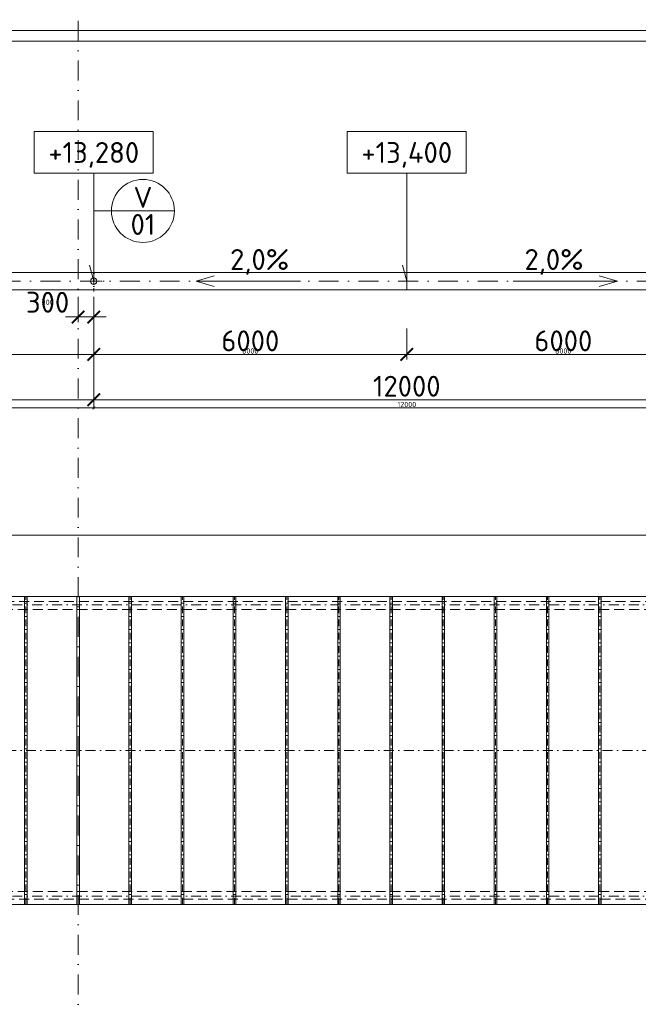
# Model space of a CAD drawing. Header units: millimetres. Extents: x -725694 to 5289369, y -1488057 to 2187451.
# Tile 220 of 256: x 89430 to 101287, y 199431 to 218314. Entities that reach past the tile are written whole.
import ezdxf
from ezdxf.enums import TextEntityAlignment as Align

# ---------------------------------------------------------------- set-up
doc = ezdxf.new("R2010")
doc.units = ezdxf.units.MM
for name, pattern in [('CENTERX2', [101.6, 63.5, -12.7, 12.7, -12.7]), ('DASHDOT', [25.4, 12.7, -6.35, 0, -6.35]), ('ČÁRKOVANÁ', [19.05, 12.7, -6.35])]:
    doc.linetypes.add(name, pattern=pattern)
doc.layers.get('Defpoints').update_dxf_attribs({"color": 8})
for name, color, linetype, lineweight in [('A99_N_kce-pohl', 1, 'Continuous', 9), ('A99_N_koty-200', 5, 'Continuous', 5), ('A99_N_koty-200 @ 200', 5, 'Continuous', 5), ('A99_N_koty-200 @ 50 (2)', 5, 'Continuous', 5), ('A99_N_koty-vysk', 160, 'Continuous', 5), ('A99_N_znaceni 200', 5, 'Continuous', 5), ('A99_S_osy', 1, 'CENTERX2', 5)]:
    doc.layers.add(name, color=color, linetype=linetype, lineweight=lineweight)
doc.styles.add('A99_kota', font='isocpeur.ttf', dxfattribs={"height": 2})
doc.styles.add('A99_popis', font='isocpeur.ttf')
doc.styles.add('ad_popis 100', font='isocpeur.ttf', dxfattribs={"height": 200})
doc.dimstyles.new('A99_kota_200 new', dxfattribs={"dimscale": 200, "dimtxt": 2, "dimasz": 1.2, "dimexe": 0.5, "dimexo": 1.5, "dimgap": 0.3, "dimtad": 1, "dimdec": 0, "dimzin": 3, "dimdsep": 46, "dimtxsty": 'A99_kota', "dimblk": 'ARCHTICK', "dimcen": 2.5, "dimazin": 2, "dimtfac": 0.75, "dimtdec": 0, "dimtmove": 2, "dimatfit": 0, "dimfxl": 0, "dimtolj": 1, "dimtzin": 0, "dimlwd": 5, "dimlwe": 5, "dimarcsym": 0})

# ---------------------------------------------------------------- blocks, each defined once
blk = doc.blocks.new('_ArchTick')
at = {"color": 0, "linetype": 'ByBlock', "const_width": 0.15}
blk.add_lwpolyline([(-0.5, -0.5), (0.5, 0.5)], dxfattribs=at)
blk = doc.blocks.new('*D4623')
at = {"layer": 'A99_N_koty-200', "color": 0, "linetype": 'Continuous', "lineweight": 5, "transparency": 16777216}
for p, q in [((5860, 218105), (5860, 218205)), ((5860, 218105), (138440, 218105)), ((138440, 218105), (138440, 218205))]:
    blk.add_line(p, q, dxfattribs=at)
at = {"layer": 'Defpoints', "color": 0, "linetype": 'Continuous', "lineweight": 0, "transparency": 16777216}
for p in [(138440, 218105), (138440, 218105), (5860, 217900)]:
    blk.add_point(p, dxfattribs=at)
at = {"layer": 'A99_N_koty-200', "color": 0, "linetype": 'Continuous', "lineweight": 5, "transparency": 16777216, "xscale": 240, "yscale": 240, "zscale": 240, "rotation": 180}
blk.add_blockref('_ArchTick', (5860, 218105), dxfattribs=at)
at = {"layer": 'A99_N_koty-200', "color": 0, "linetype": 'Continuous', "lineweight": 5, "transparency": 16777216, "xscale": 240, "yscale": 240, "zscale": 240}
blk.add_blockref('_ArchTick', (138440, 218105), dxfattribs=at)
at = {"layer": 'A99_N_koty-200', "color": 0, "linetype": 'Continuous', "transparency": 16777216, "insert": (76950, 218405), "char_height": 400, "attachment_point": 5, "style": 'A99_kota'}
blk.add_mtext('\\A1;132580', dxfattribs=at)
blk = doc.blocks.new('*D4624')
at = {"layer": 'A99_N_koty-200', "color": 0, "linetype": 'Continuous', "lineweight": 5, "transparency": 16777216}
for p, q in [((5860, 217900), (5860, 217925)), ((138440, 218030), (138440, 217875)), ((5860, 217900), (138440, 217900))]:
    blk.add_line(p, q, dxfattribs=at)
at = {"layer": 'Defpoints', "color": 0, "linetype": 'Continuous', "lineweight": 0, "transparency": 16777216}
for p in [(138440, 218105), (5860, 217900), (138440, 217900)]:
    blk.add_point(p, dxfattribs=at)
at = {"layer": 'A99_N_koty-200', "color": 0, "linetype": 'Continuous', "lineweight": 5, "transparency": 16777216, "xscale": 60, "yscale": 60, "zscale": 60, "rotation": 180}
blk.add_blockref('_ArchTick', (5860, 217900), dxfattribs=at)
at = {"layer": 'A99_N_koty-200', "color": 0, "linetype": 'Continuous', "lineweight": 5, "transparency": 16777216, "xscale": 60, "yscale": 60, "zscale": 60}
blk.add_blockref('_ArchTick', (138440, 217900), dxfattribs=at)
at = {"layer": 'A99_N_koty-200', "color": 0, "linetype": 'Continuous', "transparency": 16777216, "insert": (72150, 217965), "char_height": 100, "attachment_point": 5, "style": 'A99_kota'}
blk.add_mtext('\\A1;132580', dxfattribs=at)
blk = doc.blocks.new('*D5140')
at = {"layer": 'A99_N_koty-200', "color": 0, "linetype": 'Continuous', "lineweight": 5, "transparency": 16777216}
for p, q in [((90550, 213000), (90550, 212512.5)), ((90850, 213000), (90850, 212512.5)), ((90550, 212612.5), (90310, 212612.5)), ((90550, 212612.5), (90850, 212612.5)), ((90850, 212612.5), (91090, 212612.5))]:
    blk.add_line(p, q, dxfattribs=at)
at = {"layer": 'Defpoints', "color": 0, "linetype": 'Continuous', "lineweight": 0, "transparency": 16777216}
for p in [(90550, 213300), (90850, 213300), (90850, 212612.5)]:
    blk.add_point(p, dxfattribs=at)
at = {"layer": 'A99_N_koty-200', "color": 0, "linetype": 'Continuous', "lineweight": 5, "transparency": 16777216, "xscale": 240, "yscale": 240, "zscale": 240}
blk.add_blockref('_ArchTick', (90550, 212612.5), dxfattribs=at)
at = {"layer": 'A99_N_koty-200', "color": 0, "linetype": 'Continuous', "lineweight": 5, "transparency": 16777216, "xscale": 240, "yscale": 240, "zscale": 240, "rotation": 180}
blk.add_blockref('_ArchTick', (90850, 212612.5), dxfattribs=at)
at = {"layer": 'A99_N_koty-200', "color": 0, "linetype": 'Continuous', "transparency": 16777216, "insert": (89965, 212895), "char_height": 400, "attachment_point": 5, "style": 'A99_kota'}
blk.add_mtext('\\A1;300', dxfattribs=at)
blk = doc.blocks.new('*D5141')
at = {"layer": 'A99_N_koty-200', "color": 0, "linetype": 'Continuous', "lineweight": 5, "transparency": 16777216}
for p, q in [((90550, 212812.5), (90550, 212587.5)), ((90850, 212812.5), (90850, 212587.5)), ((90550, 212612.5), (90490, 212612.5)), ((90550, 212612.5), (90850, 212612.5)), ((90850, 212612.5), (90910, 212612.5))]:
    blk.add_line(p, q, dxfattribs=at)
at = {"layer": 'Defpoints', "color": 0, "linetype": 'Continuous', "lineweight": 0, "transparency": 16777216}
for p in [(90550, 213300), (90850, 213300), (90850, 212612.5)]:
    blk.add_point(p, dxfattribs=at)
at = {"layer": 'A99_N_koty-200', "color": 0, "linetype": 'Continuous', "lineweight": 5, "transparency": 16777216, "xscale": 60, "yscale": 60, "zscale": 60}
blk.add_blockref('_ArchTick', (90550, 212612.5), dxfattribs=at)
at = {"layer": 'A99_N_koty-200', "color": 0, "linetype": 'Continuous', "lineweight": 5, "transparency": 16777216, "xscale": 60, "yscale": 60, "zscale": 60, "rotation": 180}
blk.add_blockref('_ArchTick', (90850, 212612.5), dxfattribs=at)
at = {"layer": 'A99_N_koty-200', "color": 0, "linetype": 'Continuous', "transparency": 16777216, "insert": (89965, 212895), "char_height": 100, "attachment_point": 5, "style": 'A99_kota'}
blk.add_mtext('\\A1;300', dxfattribs=at)
blk = doc.blocks.new('*D5146')
at = {"layer": 'A99_N_koty-200', "color": 0, "linetype": 'Continuous', "lineweight": 5, "transparency": 16777216}
for p, q in [((78850, 211825), (78850, 210925)), ((90850, 211825), (90850, 210925)), ((78850, 211025), (90850, 211025))]:
    blk.add_line(p, q, dxfattribs=at)
at = {"layer": 'Defpoints', "color": 0, "linetype": 'Continuous', "lineweight": 0, "transparency": 16777216}
for p in [(78850, 213300), (90850, 213300), (90850, 211025)]:
    blk.add_point(p, dxfattribs=at)
at = {"layer": 'A99_N_koty-200', "color": 0, "linetype": 'Continuous', "lineweight": 5, "transparency": 16777216, "xscale": 240, "yscale": 240, "zscale": 240, "rotation": 180}
blk.add_blockref('_ArchTick', (78850, 211025), dxfattribs=at)
at = {"layer": 'A99_N_koty-200', "color": 0, "linetype": 'Continuous', "lineweight": 5, "transparency": 16777216, "xscale": 240, "yscale": 240, "zscale": 240}
blk.add_blockref('_ArchTick', (90850, 211025), dxfattribs=at)
at = {"layer": 'A99_N_koty-200', "color": 0, "linetype": 'Continuous', "transparency": 16777216, "insert": (84850, 211285), "char_height": 400, "attachment_point": 5, "style": 'A99_kota'}
blk.add_mtext('\\A1;12000', dxfattribs=at)
blk = doc.blocks.new('*D5147')
at = {"layer": 'A99_N_koty-200', "color": 0, "linetype": 'Continuous', "lineweight": 5, "transparency": 16777216}
for p, q in [((78850, 211070), (78850, 210845)), ((90850, 211070), (90850, 210845)), ((78850, 210870), (90850, 210870))]:
    blk.add_line(p, q, dxfattribs=at)
at = {"layer": 'Defpoints', "color": 0, "linetype": 'Continuous', "lineweight": 0, "transparency": 16777216}
for p in [(78850, 213300), (90850, 213300), (90850, 210870)]:
    blk.add_point(p, dxfattribs=at)
at = {"layer": 'A99_N_koty-200', "color": 0, "linetype": 'Continuous', "lineweight": 5, "transparency": 16777216, "xscale": 60, "yscale": 60, "zscale": 60, "rotation": 180}
blk.add_blockref('_ArchTick', (78850, 210870), dxfattribs=at)
at = {"layer": 'A99_N_koty-200', "color": 0, "linetype": 'Continuous', "lineweight": 5, "transparency": 16777216, "xscale": 60, "yscale": 60, "zscale": 60}
blk.add_blockref('_ArchTick', (90850, 210870), dxfattribs=at)
at = {"layer": 'A99_N_koty-200', "color": 0, "linetype": 'Continuous', "transparency": 16777216, "insert": (84850, 210935), "char_height": 100, "attachment_point": 5, "style": 'A99_kota'}
blk.add_mtext('\\A1;12000', dxfattribs=at)
blk = doc.blocks.new('*D5200')
at = {"layer": 'A99_N_koty-200', "color": 0, "linetype": 'Continuous', "lineweight": 5, "transparency": 16777216}
for p, q in [((90850, 211825), (90850, 210925)), ((102850, 211825), (102850, 210925)), ((90850, 211025), (102850, 211025))]:
    blk.add_line(p, q, dxfattribs=at)
at = {"layer": 'Defpoints', "color": 0, "linetype": 'Continuous', "lineweight": 0, "transparency": 16777216}
for p in [(90850, 213300), (102850, 213300), (102850, 211025)]:
    blk.add_point(p, dxfattribs=at)
at = {"layer": 'A99_N_koty-200', "color": 0, "linetype": 'Continuous', "lineweight": 5, "transparency": 16777216, "xscale": 240, "yscale": 240, "zscale": 240, "rotation": 180}
blk.add_blockref('_ArchTick', (90850, 211025), dxfattribs=at)
at = {"layer": 'A99_N_koty-200', "color": 0, "linetype": 'Continuous', "lineweight": 5, "transparency": 16777216, "xscale": 240, "yscale": 240, "zscale": 240}
blk.add_blockref('_ArchTick', (102850, 211025), dxfattribs=at)
at = {"layer": 'A99_N_koty-200', "color": 0, "linetype": 'Continuous', "transparency": 16777216, "insert": (96850, 211285), "char_height": 400, "attachment_point": 5, "style": 'A99_kota'}
blk.add_mtext('\\A1;12000', dxfattribs=at)
blk = doc.blocks.new('*D5201')
at = {"layer": 'A99_N_koty-200', "color": 0, "linetype": 'Continuous', "lineweight": 5, "transparency": 16777216}
for p, q in [((90850, 211070), (90850, 210845)), ((102850, 211070), (102850, 210845)), ((90850, 210870), (102850, 210870))]:
    blk.add_line(p, q, dxfattribs=at)
at = {"layer": 'Defpoints', "color": 0, "linetype": 'Continuous', "lineweight": 0, "transparency": 16777216}
for p in [(90850, 213300), (102850, 213300), (102850, 210870)]:
    blk.add_point(p, dxfattribs=at)
at = {"layer": 'A99_N_koty-200', "color": 0, "linetype": 'Continuous', "lineweight": 5, "transparency": 16777216, "xscale": 60, "yscale": 60, "zscale": 60, "rotation": 180}
blk.add_blockref('_ArchTick', (90850, 210870), dxfattribs=at)
at = {"layer": 'A99_N_koty-200', "color": 0, "linetype": 'Continuous', "lineweight": 5, "transparency": 16777216, "xscale": 60, "yscale": 60, "zscale": 60}
blk.add_blockref('_ArchTick', (102850, 210870), dxfattribs=at)
at = {"layer": 'A99_N_koty-200', "color": 0, "linetype": 'Continuous', "transparency": 16777216, "insert": (96850, 210935), "char_height": 100, "attachment_point": 5, "style": 'A99_kota'}
blk.add_mtext('\\A1;12000', dxfattribs=at)
blk = doc.blocks.new('*D5203')
at = {"layer": 'A99_N_koty-200', "color": 0, "linetype": 'Continuous', "lineweight": 5, "transparency": 16777216}
for p, q in [((90850, 212390), (90850, 211795)), ((96850, 212390), (96850, 211795)), ((90850, 211895), (96850, 211895))]:
    blk.add_line(p, q, dxfattribs=at)
at = {"layer": 'Defpoints', "color": 0, "linetype": 'Continuous', "lineweight": 0, "transparency": 16777216}
for p in [(90850, 212690), (96850, 212690), (96850, 211895)]:
    blk.add_point(p, dxfattribs=at)
at = {"layer": 'A99_N_koty-200', "color": 0, "linetype": 'Continuous', "lineweight": 5, "transparency": 16777216, "xscale": 240, "yscale": 240, "zscale": 240, "rotation": 180}
blk.add_blockref('_ArchTick', (90850, 211895), dxfattribs=at)
at = {"layer": 'A99_N_koty-200', "color": 0, "linetype": 'Continuous', "lineweight": 5, "transparency": 16777216, "xscale": 240, "yscale": 240, "zscale": 240}
blk.add_blockref('_ArchTick', (96850, 211895), dxfattribs=at)
at = {"layer": 'A99_N_koty-200', "color": 0, "linetype": 'Continuous', "transparency": 16777216, "insert": (93850, 212155), "char_height": 400, "attachment_point": 5, "style": 'A99_kota'}
blk.add_mtext('\\A1;6000', dxfattribs=at)
blk = doc.blocks.new('*D5204')
at = {"layer": 'A99_N_koty-200', "color": 0, "linetype": 'Continuous', "lineweight": 5, "transparency": 16777216}
for p, q in [((90850, 212095), (90850, 211870)), ((96850, 212095), (96850, 211870)), ((90850, 211895), (96850, 211895))]:
    blk.add_line(p, q, dxfattribs=at)
at = {"layer": 'Defpoints', "color": 0, "linetype": 'Continuous', "lineweight": 0, "transparency": 16777216}
for p in [(90850, 212690), (96850, 212690), (96850, 211895)]:
    blk.add_point(p, dxfattribs=at)
at = {"layer": 'A99_N_koty-200', "color": 0, "linetype": 'Continuous', "lineweight": 5, "transparency": 16777216, "xscale": 60, "yscale": 60, "zscale": 60, "rotation": 180}
blk.add_blockref('_ArchTick', (90850, 211895), dxfattribs=at)
at = {"layer": 'A99_N_koty-200', "color": 0, "linetype": 'Continuous', "lineweight": 5, "transparency": 16777216, "xscale": 60, "yscale": 60, "zscale": 60}
blk.add_blockref('_ArchTick', (96850, 211895), dxfattribs=at)
at = {"layer": 'A99_N_koty-200', "color": 0, "linetype": 'Continuous', "transparency": 16777216, "insert": (93850, 211960), "char_height": 100, "attachment_point": 5, "style": 'A99_kota'}
blk.add_mtext('\\A1;6000', dxfattribs=at)
blk = doc.blocks.new('*D5206')
at = {"layer": 'A99_N_koty-200', "color": 0, "linetype": 'Continuous', "lineweight": 5, "transparency": 16777216}
for p, q in [((96850, 212390), (96850, 211795)), ((102850, 212390), (102850, 211795)), ((102850, 211895), (96850, 211895))]:
    blk.add_line(p, q, dxfattribs=at)
at = {"layer": 'Defpoints', "color": 0, "linetype": 'Continuous', "lineweight": 0, "transparency": 16777216}
for p in [(96850, 212690), (102850, 212690), (96850, 211895)]:
    blk.add_point(p, dxfattribs=at)
at = {"layer": 'A99_N_koty-200', "color": 0, "linetype": 'Continuous', "lineweight": 5, "transparency": 16777216, "xscale": 240, "yscale": 240, "zscale": 240, "rotation": 180}
blk.add_blockref('_ArchTick', (96850, 211895), dxfattribs=at)
at = {"layer": 'A99_N_koty-200', "color": 0, "linetype": 'Continuous', "lineweight": 5, "transparency": 16777216, "xscale": 240, "yscale": 240, "zscale": 240}
blk.add_blockref('_ArchTick', (102850, 211895), dxfattribs=at)
at = {"layer": 'A99_N_koty-200', "color": 0, "linetype": 'Continuous', "transparency": 16777216, "insert": (99850, 212155), "char_height": 400, "attachment_point": 5, "style": 'A99_kota'}
blk.add_mtext('\\A1;6000', dxfattribs=at)
blk = doc.blocks.new('*D5207')
at = {"layer": 'A99_N_koty-200', "color": 0, "linetype": 'Continuous', "lineweight": 5, "transparency": 16777216}
for p, q in [((96850, 212095), (96850, 211870)), ((102850, 212095), (102850, 211870)), ((102850, 211895), (96850, 211895))]:
    blk.add_line(p, q, dxfattribs=at)
at = {"layer": 'Defpoints', "color": 0, "linetype": 'Continuous', "lineweight": 0, "transparency": 16777216}
for p in [(96850, 212690), (102850, 212690), (96850, 211895)]:
    blk.add_point(p, dxfattribs=at)
at = {"layer": 'A99_N_koty-200', "color": 0, "linetype": 'Continuous', "lineweight": 5, "transparency": 16777216, "xscale": 60, "yscale": 60, "zscale": 60, "rotation": 180}
blk.add_blockref('_ArchTick', (96850, 211895), dxfattribs=at)
at = {"layer": 'A99_N_koty-200', "color": 0, "linetype": 'Continuous', "lineweight": 5, "transparency": 16777216, "xscale": 60, "yscale": 60, "zscale": 60}
blk.add_blockref('_ArchTick', (102850, 211895), dxfattribs=at)
at = {"layer": 'A99_N_koty-200', "color": 0, "linetype": 'Continuous', "transparency": 16777216, "insert": (99850, 211960), "char_height": 100, "attachment_point": 5, "style": 'A99_kota'}
blk.add_mtext('\\A1;6000', dxfattribs=at)
blk = doc.blocks.new('*U66')
at = {"color": 0, "linetype": 'ByBlock'}
for p, q in [((5.7, -4), (5.7, -14.35)), ((5.7, -14.35), (5.286, -12.805))]:
    blk.add_line(p, q, dxfattribs=at)
blk.add_lwpolyline([(0, -4), (11.4, -4), (11.4, 0), (0, 0)], close=True, dxfattribs=at)
at = {"color": 0, "linetype": 'ByBlock', "style": 'A99_kota'}
for tag, p in [('VYSKA', (5.7, -2.241)), ('VYSKA_POPIS1', (5.7, -6.041)), ('VYSKA_POPIS2', (5.9, -9.541)), ('VYSKA_POPIS3', (5.9, -13.041))]:
    blk.add_attdef(tag, text='', height=2, dxfattribs=at).set_placement(p, align=Align.MIDDLE)
blk = doc.blocks.new('*D5527')
at = {"layer": 'A99_N_koty-200', "color": 0, "linetype": 'Continuous', "lineweight": 5, "transparency": 16777216}
for p, q in [((84850, 212695), (84850, 211795)), ((90850, 212695), (90850, 211795)), ((90850, 211895), (84850, 211895))]:
    blk.add_line(p, q, dxfattribs=at)
at = {"layer": 'Defpoints', "color": 0, "linetype": 'Continuous', "lineweight": 0, "transparency": 16777216}
for p in [(90850, 213300), (84850, 213180), (84850, 211895)]:
    blk.add_point(p, dxfattribs=at)
at = {"layer": 'A99_N_koty-200', "color": 0, "linetype": 'Continuous', "lineweight": 5, "transparency": 16777216, "xscale": 240, "yscale": 240, "zscale": 240, "rotation": 180}
blk.add_blockref('_ArchTick', (84850, 211895), dxfattribs=at)
at = {"layer": 'A99_N_koty-200', "color": 0, "linetype": 'Continuous', "lineweight": 5, "transparency": 16777216, "xscale": 240, "yscale": 240, "zscale": 240}
blk.add_blockref('_ArchTick', (90850, 211895), dxfattribs=at)
at = {"layer": 'A99_N_koty-200', "color": 0, "linetype": 'Continuous', "transparency": 16777216, "insert": (87850, 212155), "char_height": 400, "attachment_point": 5, "style": 'A99_kota'}
blk.add_mtext('\\A1;6000', dxfattribs=at)
blk = doc.blocks.new('*D5528')
at = {"layer": 'A99_N_koty-200', "color": 0, "linetype": 'Continuous', "lineweight": 5, "transparency": 16777216}
for p, q in [((84850, 212095), (84850, 211870)), ((90850, 212095), (90850, 211870)), ((90850, 211895), (84850, 211895))]:
    blk.add_line(p, q, dxfattribs=at)
at = {"layer": 'Defpoints', "color": 0, "linetype": 'Continuous', "lineweight": 0, "transparency": 16777216}
for p in [(90850, 213300), (84850, 213180), (84850, 211895)]:
    blk.add_point(p, dxfattribs=at)
at = {"layer": 'A99_N_koty-200', "color": 0, "linetype": 'Continuous', "lineweight": 5, "transparency": 16777216, "xscale": 60, "yscale": 60, "zscale": 60, "rotation": 180}
blk.add_blockref('_ArchTick', (84850, 211895), dxfattribs=at)
at = {"layer": 'A99_N_koty-200', "color": 0, "linetype": 'Continuous', "lineweight": 5, "transparency": 16777216, "xscale": 60, "yscale": 60, "zscale": 60}
blk.add_blockref('_ArchTick', (90850, 211895), dxfattribs=at)
at = {"layer": 'A99_N_koty-200', "color": 0, "linetype": 'Continuous', "transparency": 16777216, "insert": (87850, 211960), "char_height": 100, "attachment_point": 5, "style": 'A99_kota'}
blk.add_mtext('\\A1;6000', dxfattribs=at)
blk = doc.blocks.new('*U20')
at = {"color": 0, "linetype": 'ByBlock'}
blk.add_line((-3.02, 0), (3.02, 0), dxfattribs=at)
blk.add_circle((0, 0), 3.02, dxfattribs=at)
at = {"color": 0, "linetype": 'ByBlock', "style": 'A99_popis'}
for tag, p in [('KATEGORIE', (0, 1.31)), ('PRVEK', (0, -1.298))]:
    blk.add_attdef(tag, text='', height=2, dxfattribs=at).set_placement(p, align=Align.MIDDLE_CENTER)
blk = doc.blocks.new('*D5833')
at = {"layer": 'A99_N_koty-200', "color": 0, "linetype": 'Continuous', "lineweight": 5, "transparency": 16777216}
for p, q in [((78550, 207630), (78550, 208530)), ((144590, 207630), (144590, 208530)), ((144590, 208430), (78550, 208430))]:
    blk.add_line(p, q, dxfattribs=at)
at = {"layer": 'Defpoints', "color": 0, "linetype": 'Continuous', "lineweight": 0, "transparency": 16777216}
for p in [(78550, 208430), (78550, 207255), (144590, 207255)]:
    blk.add_point(p, dxfattribs=at)
at = {"layer": 'A99_N_koty-200', "color": 0, "linetype": 'Continuous', "lineweight": 5, "transparency": 16777216, "xscale": 240, "yscale": 240, "zscale": 240, "rotation": 180}
blk.add_blockref('_ArchTick', (78550, 208430), dxfattribs=at)
at = {"layer": 'A99_N_koty-200', "color": 0, "linetype": 'Continuous', "lineweight": 5, "transparency": 16777216, "xscale": 240, "yscale": 240, "zscale": 240}
blk.add_blockref('_ArchTick', (144590, 208430), dxfattribs=at)
at = {"layer": 'A99_N_koty-200', "color": 0, "linetype": 'Continuous', "transparency": 16777216, "insert": (111570, 208690), "char_height": 400, "attachment_point": 5, "style": 'A99_kota'}
blk.add_mtext('\\A1;66040', dxfattribs=at)
blk = doc.blocks.new('*D5834')
at = {"layer": 'A99_N_koty-200', "color": 0, "linetype": 'Continuous', "lineweight": 5, "transparency": 16777216}
for p, q in [((78550, 208230), (78550, 208455)), ((144590, 208430), (78550, 208430)), ((144590, 208230), (144590, 208455))]:
    blk.add_line(p, q, dxfattribs=at)
at = {"layer": 'Defpoints', "color": 0, "linetype": 'Continuous', "lineweight": 0, "transparency": 16777216}
for p in [(78550, 208430), (78550, 207255), (144590, 207255)]:
    blk.add_point(p, dxfattribs=at)
at = {"layer": 'A99_N_koty-200', "color": 0, "linetype": 'Continuous', "lineweight": 5, "transparency": 16777216, "xscale": 60, "yscale": 60, "zscale": 60, "rotation": 180}
blk.add_blockref('_ArchTick', (78550, 208430), dxfattribs=at)
at = {"layer": 'A99_N_koty-200', "color": 0, "linetype": 'Continuous', "lineweight": 5, "transparency": 16777216, "xscale": 60, "yscale": 60, "zscale": 60}
blk.add_blockref('_ArchTick', (144590, 208430), dxfattribs=at)
at = {"layer": 'A99_N_koty-200', "color": 0, "linetype": 'Continuous', "transparency": 16777216, "insert": (111570, 208495), "char_height": 100, "attachment_point": 5, "style": 'A99_kota'}
blk.add_mtext('\\A1;66040', dxfattribs=at)
blk = doc.blocks.new('*U6073')
at = {"layer": 'A99_N_koty-200 @ 200', "linetype": 'Continuous'}
dim = blk.add_linear_dim(base=(138440, 218105), p1=(5860, 217900), p2=(138440, 218105), dimstyle='A99_kota_200 new', override={"dimscale": 200, "dimtix": 1, "dimtofl": 1, "dimtmove": 2, "dimatfit": 0}, dxfattribs=at)
dim.commit()
dim.dimension.update_dxf_attribs({"geometry": '*D4623', "text_midpoint": (76950, 218405), "dimtype": 128})
at = {"layer": 'A99_N_koty-200 @ 50 (2)', "linetype": 'Continuous'}
dim = blk.add_linear_dim(base=(138440, 217900), p1=(5860, 217900), p2=(138440, 218105), dimstyle='A99_kota_200 new', override={"dimscale": 50, "dimtix": 1, "dimtofl": 1, "dimtmove": 2, "dimatfit": 0}, dxfattribs=at)
dim.commit()
dim.dimension.update_dxf_attribs({"geometry": '*D4624', "text_midpoint": (72150, 217965)})
blk = doc.blocks.new('*U6211')
at = {"layer": 'A99_N_koty-200 @ 200', "linetype": 'Continuous'}
dim = blk.add_linear_dim(base=(90850, 212612.5), p1=(90550, 213300), p2=(90850, 213300), dimstyle='A99_kota_200 new', override={"dimscale": 200, "dimtix": 1, "dimtofl": 1, "dimtmove": 2, "dimatfit": 0}, dxfattribs=at)
dim.commit()
dim.dimension.update_dxf_attribs({"geometry": '*D5140', "text_midpoint": (89965, 212895), "dimtype": 128})
at = {"layer": 'A99_N_koty-200 @ 50 (2)', "linetype": 'Continuous'}
dim = blk.add_linear_dim(base=(90850, 212612.5), p1=(90550, 213300), p2=(90850, 213300), dimstyle='A99_kota_200 new', override={"dimscale": 50, "dimtix": 1, "dimtofl": 1, "dimtmove": 2, "dimatfit": 0}, dxfattribs=at)
dim.commit()
dim.dimension.update_dxf_attribs({"geometry": '*D5141', "text_midpoint": (89965, 212895), "dimtype": 128})
blk = doc.blocks.new('*U6213')
at = {"layer": 'A99_N_koty-200 @ 200', "linetype": 'Continuous'}
dim = blk.add_linear_dim(base=(90850, 211025), p1=(78850, 213300), p2=(90850, 213300), dimstyle='A99_kota_200 new', override={"dimscale": 200, "dimtix": 1, "dimtofl": 1, "dimtmove": 2, "dimatfit": 0}, dxfattribs=at)
dim.commit()
dim.dimension.update_dxf_attribs({"geometry": '*D5146', "text_midpoint": (84850, 211285)})
at = {"layer": 'A99_N_koty-200 @ 50 (2)', "linetype": 'Continuous'}
dim = blk.add_linear_dim(base=(90850, 210870), p1=(78850, 213300), p2=(90850, 213300), dimstyle='A99_kota_200 new', override={"dimscale": 50, "dimtix": 1, "dimtofl": 1, "dimtmove": 2, "dimatfit": 0}, dxfattribs=at)
dim.commit()
dim.dimension.update_dxf_attribs({"geometry": '*D5147', "text_midpoint": (84850, 210935)})
blk = doc.blocks.new('*U6231')
at = {"layer": 'A99_N_koty-200 @ 200', "linetype": 'Continuous'}
dim = blk.add_linear_dim(base=(102850, 211025), p1=(90850, 213300), p2=(102850, 213300), dimstyle='A99_kota_200 new', override={"dimscale": 200, "dimtix": 1, "dimtofl": 1, "dimtmove": 2, "dimatfit": 0}, dxfattribs=at)
dim.commit()
dim.dimension.update_dxf_attribs({"geometry": '*D5200', "text_midpoint": (96850, 211285)})
at = {"layer": 'A99_N_koty-200 @ 50 (2)', "linetype": 'Continuous'}
dim = blk.add_linear_dim(base=(102850, 210870), p1=(90850, 213300), p2=(102850, 213300), dimstyle='A99_kota_200 new', override={"dimscale": 50, "dimtix": 1, "dimtofl": 1, "dimtmove": 2, "dimatfit": 0}, dxfattribs=at)
dim.commit()
dim.dimension.update_dxf_attribs({"geometry": '*D5201', "text_midpoint": (96850, 210935)})
blk = doc.blocks.new('*U6232')
at = {"layer": 'A99_N_koty-200 @ 200', "linetype": 'Continuous'}
dim = blk.add_linear_dim(base=(96850, 211895), p1=(90850, 212690), p2=(96850, 212690), dimstyle='A99_kota_200 new', override={"dimscale": 200, "dimtix": 1, "dimtofl": 1, "dimtmove": 2, "dimatfit": 0}, dxfattribs=at)
dim.commit()
dim.dimension.update_dxf_attribs({"geometry": '*D5203', "text_midpoint": (93850, 212155)})
at = {"layer": 'A99_N_koty-200 @ 50 (2)', "linetype": 'Continuous'}
dim = blk.add_linear_dim(base=(96850, 211895), p1=(90850, 212690), p2=(96850, 212690), dimstyle='A99_kota_200 new', override={"dimscale": 50, "dimtix": 1, "dimtofl": 1, "dimtmove": 2, "dimatfit": 0}, dxfattribs=at)
dim.commit()
dim.dimension.update_dxf_attribs({"geometry": '*D5204', "text_midpoint": (93850, 211960)})
blk = doc.blocks.new('*U6233')
at = {"layer": 'A99_N_koty-200 @ 200', "linetype": 'Continuous'}
dim = blk.add_linear_dim(base=(96850, 211895), p1=(102850, 212690), p2=(96850, 212690), angle=180, dimstyle='A99_kota_200 new', override={"dimscale": 200, "dimtix": 1, "dimtofl": 1, "dimtmove": 2, "dimatfit": 0}, dxfattribs=at)
dim.commit()
dim.dimension.update_dxf_attribs({"geometry": '*D5206', "text_midpoint": (99850, 212155)})
at = {"layer": 'A99_N_koty-200 @ 50 (2)', "linetype": 'Continuous'}
dim = blk.add_linear_dim(base=(96850, 211895), p1=(102850, 212690), p2=(96850, 212690), angle=180, dimstyle='A99_kota_200 new', override={"dimscale": 50, "dimtix": 1, "dimtofl": 1, "dimtmove": 2, "dimatfit": 0}, dxfattribs=at)
dim.commit()
dim.dimension.update_dxf_attribs({"geometry": '*D5207', "text_midpoint": (99850, 211960)})
blk = doc.blocks.new('*U6340')
at = {"layer": 'A99_N_koty-200 @ 200', "linetype": 'Continuous'}
dim = blk.add_linear_dim(base=(84850, 211895), p1=(90850, 213300), p2=(84850, 213180), angle=180, dimstyle='A99_kota_200 new', override={"dimscale": 200, "dimtix": 1, "dimtofl": 1, "dimtmove": 2, "dimatfit": 0}, dxfattribs=at)
dim.commit()
dim.dimension.update_dxf_attribs({"geometry": '*D5527', "text_midpoint": (87850, 212155)})
at = {"layer": 'A99_N_koty-200 @ 50 (2)', "linetype": 'Continuous'}
dim = blk.add_linear_dim(base=(84850, 211895), p1=(90850, 213300), p2=(84850, 213180), angle=180, dimstyle='A99_kota_200 new', override={"dimscale": 50, "dimtix": 1, "dimtofl": 1, "dimtmove": 2, "dimatfit": 0}, dxfattribs=at)
dim.commit()
dim.dimension.update_dxf_attribs({"geometry": '*D5528', "text_midpoint": (87850, 211960)})
blk = doc.blocks.new('*U6471')
at = {"layer": 'A99_N_koty-200 @ 200', "linetype": 'Continuous'}
dim = blk.add_linear_dim(base=(78550, 208430), p1=(144590, 207255), p2=(78550, 207255), angle=180, dimstyle='A99_kota_200 new', override={"dimscale": 200, "dimtix": 1, "dimtofl": 1, "dimtmove": 2, "dimatfit": 0}, dxfattribs=at)
dim.commit()
dim.dimension.update_dxf_attribs({"geometry": '*D5833', "text_midpoint": (111570, 208690)})
at = {"layer": 'A99_N_koty-200 @ 50 (2)', "linetype": 'Continuous'}
dim = blk.add_linear_dim(base=(78550, 208430), p1=(144590, 207255), p2=(78550, 207255), angle=180, dimstyle='A99_kota_200 new', override={"dimscale": 50, "dimtix": 1, "dimtofl": 1, "dimtmove": 2, "dimatfit": 0}, dxfattribs=at)
dim.commit()
dim.dimension.update_dxf_attribs({"geometry": '*D5834', "text_midpoint": (111570, 208495)})

msp = doc.modelspace()

# ---------------------------------------------------------------- linework, layer by layer
at = {"layer": 'A99_N_kce-pohl', "linetype": 'Continuous', "lineweight": 9}
for p, q in [((89525, 201345), (89525, 207255)), ((89575, 201345), (89575, 207255)), ((90525, 201345), (90525, 207255)), ((90575, 201345), (90575, 207255)), ((91525, 201345), (91525, 207255)), ((91575, 201345), (91575, 207255)), ((92525, 201345), (92525, 207255)), ((92575, 201345), (92575, 207255)), ((93525, 201345), (93525, 207255)), ((93575, 201345), (93575, 207255)), ((94525, 201345), (94525, 207255)), ((94575, 201345), (94575, 207255)), ((95525, 201345), (95525, 207255)), ((95575, 201345), (95575, 207255)), ((96525, 201345), (96525, 207255)), ((96575, 201345), (96575, 207255)), ((97525, 201345), (97525, 207255)), ((97575, 201345), (97575, 207255)), ((98525, 201345), (98525, 207255)), ((98575, 201345), (98575, 207255)), ((99525, 201345), (99525, 207255)), ((99575, 201345), (99575, 207255)), ((100525, 201345), (100525, 207255)), ((100575, 201345), (100575, 207255))]:
    msp.add_line(p, q, dxfattribs=at)
at = {"layer": 'A99_N_kce-pohl', "linetype": 'Continuous', "ltscale": 25}
msp.add_lwpolyline([(150690, 213135), (150690, 213465), (6000, 213465), (6000, 213135)], close=True, dxfattribs=at)
at = {"layer": 'A99_N_kce-pohl', "linetype": 'DASHDOT', "lineweight": 5, "ltscale": 5}
for points in [[(90850, 213100), (90850, 213500)], [(90650, 213300), (91050, 213300)]]:
    msp.add_lwpolyline(points, dxfattribs=at)
at = {"layer": 'A99_N_kce-pohl', "linetype": 'Continuous', "lineweight": 5}
msp.add_lwpolyline([(96850, 213135), (96850, 213465)], dxfattribs=at)
at = {"layer": 'A99_N_kce-pohl', "linetype": 'ČÁRKOVANÁ', "lineweight": 9, "ltscale": 15}
for points in [[(144760, 207155), (11790, 207155)], [(144450, 207005.3), (12100, 207005.3)], [(144450, 201594.7), (12100, 201594.7)], [(144760, 201445), (11790, 201445)]]:
    msp.add_lwpolyline(points, dxfattribs=at)
at = {"layer": 'A99_N_kce-pohl', "linetype": 'Continuous', "lineweight": 9}
msp.add_lwpolyline([(11930, 207255), (144620, 207255), (144620, 201345), (11930, 201345)], close=True, dxfattribs=at)
for points in [[(89525, 204675), (89525, 204495)], [(89575, 204675), (89575, 204495)], [(90525, 204675), (90525, 204495)], [(90575, 204675), (90575, 204495)], [(91525, 204675), (91525, 204495)], [(91575, 204675), (91575, 204495)], [(92525, 204675), (92525, 204495)], [(92575, 204675), (92575, 204495)], [(93525, 204675), (93525, 204495)], [(93575, 204675), (93575, 204495)], [(94525, 204675), (94525, 204495)], [(94575, 204675), (94575, 204495)], [(95525, 204675), (95525, 204495)], [(95575, 204675), (95575, 204495)], [(96525, 204675), (96525, 204495)], [(96575, 204675), (96575, 204495)], [(97525, 204675), (97525, 204495)], [(97575, 204675), (97575, 204495)], [(98525, 204675), (98525, 204495)], [(98575, 204675), (98575, 204495)], [(99525, 204675), (99525, 204495)], [(99575, 204675), (99575, 204495)], [(100525, 204675), (100525, 204495)], [(100575, 204675), (100575, 204495)]]:
    msp.add_lwpolyline(points, dxfattribs=at)
at = {"layer": 'A99_N_kce-pohl', "linetype": 'Continuous'}
msp.add_circle((90850, 213300), 60, dxfattribs=at)
at = {"layer": 'A99_N_koty-vysk'}
for points in [[(92810, 213300), (93160, 213400)], [(100890, 213300), (100540, 213400)], [(92810, 213300), (94810, 213300)], [(92810, 213300), (93160, 213200)], [(100890, 213300), (98890, 213300)], [(100890, 213300), (100540, 213200)]]:
    msp.add_lwpolyline(points, dxfattribs=at)
at = {"layer": 'A99_N_znaceni 200'}
msp.add_lwpolyline([(91188.5, 214646.5), (90850, 214646.5)], dxfattribs=at)
at = {"layer": 'A99_S_osy', "linetype": 'DASHDOT', "lineweight": 5, "ltscale": 10}
for p, q in [((89550, 201345), (89550, 207255)), ((91550, 201345), (91550, 207255)), ((92550, 201345), (92550, 207255)), ((93550, 201345), (93550, 207255)), ((94550, 201345), (94550, 207255)), ((95550, 201345), (95550, 207255)), ((96550, 201345), (96550, 207255)), ((97550, 201345), (97550, 207255)), ((98550, 201345), (98550, 207255)), ((99550, 201345), (99550, 207255)), ((100550, 201345), (100550, 207255))]:
    msp.add_line(p, q, dxfattribs=at)
at = {"layer": 'A99_S_osy', "linetype": 'DASHDOT', "lineweight": 5, "ltscale": 30}
for points in [[(90550, 250300), (90550, 146890)], [(179375, 213300), (4375, 213300)]]:
    msp.add_lwpolyline(points, dxfattribs=at)
at = {"layer": 'A99_S_osy', "linetype": 'DASHDOT', "lineweight": 5, "ltscale": 15}
for points in [[(144740, 207095), (11865, 207095)], [(144620, 204300), (11930, 204300)], [(144740, 201505), (11865, 201505)]]:
    msp.add_lwpolyline(points, dxfattribs=at)

# ---------------------------------------------------------------- block references
at = {"layer": 'A99_N_koty-200', "color": 3, "linetype": 'Continuous', "lineweight": 0}
for name in ['*U6073', '*U6213', '*U6340', '*U6211', '*U6231', '*U6232', '*U6233', '*U6471']:
    msp.add_blockref(name, (0, 0), dxfattribs=at)
at = {"layer": 'A99_N_koty-vysk', "xscale": 200, "yscale": 200, "zscale": 200}
for p, values in [((89710, 216170), {'VYSKA': '+13,280'}), ((95710, 216170), {'VYSKA': '+13,400'})]:
    msp.add_blockref('*U66', p, dxfattribs=at).add_auto_attribs(values)
at = {"layer": 'A99_N_znaceni 200', "xscale": 200, "yscale": 200, "zscale": 200}
msp.add_blockref('*U20', (91792.5, 214646.5), dxfattribs=at).add_auto_attribs({'KATEGORIE': 'V', 'PRVEK': '01'})

# ---------------------------------------------------------------- texts
at = {"layer": 'A99_N_koty-vysk', "char_height": 400, "style": 'ad_popis 100'}
for insert, attachment_point in [((93463, 213915), 1), ((100237, 213915), 3)]:
    msp.add_mtext_dynamic_manual_height_columns('2,0%', width=673.852, gutter_width=2000, heights=[0], dxfattribs=dict(at, insert=insert, attachment_point=attachment_point))

doc.saveas('drawing.dxf')
